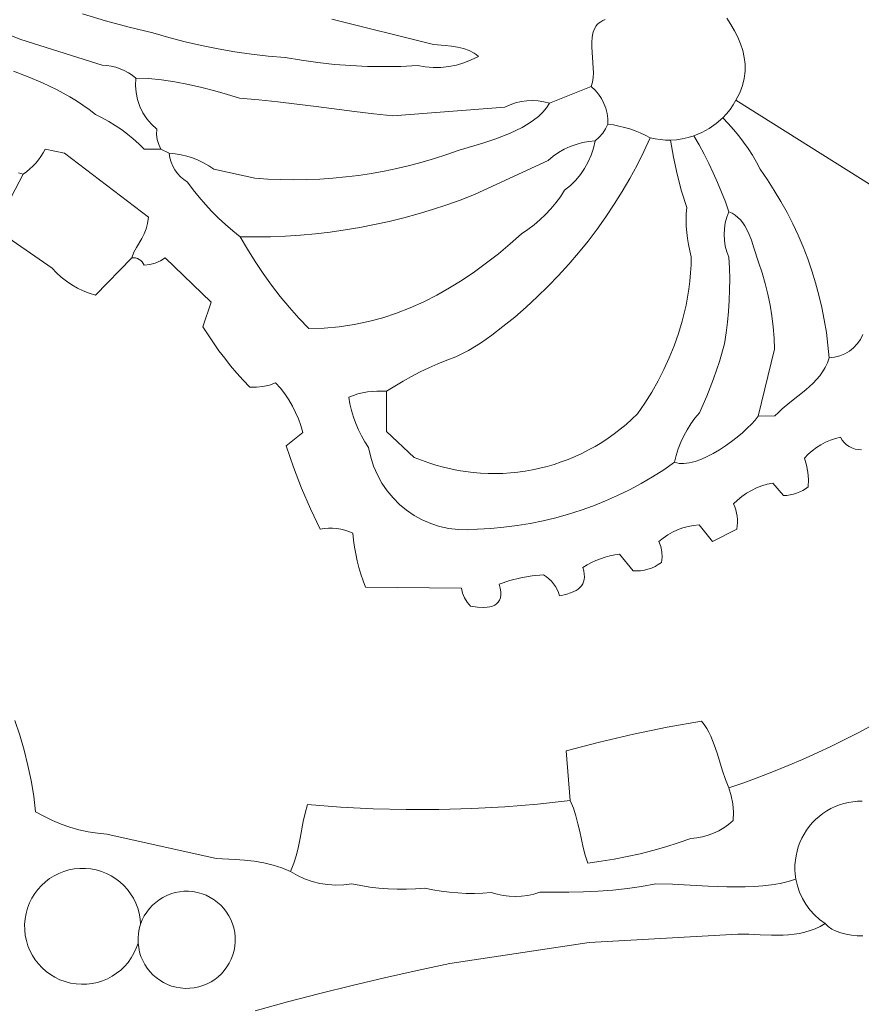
# Model space of a CAD drawing. Header units: inches. Extents: x 37.2 to 70.6, y 17.4 to 61.6.
# Tile 10 of 15: x 51.2 to 57.7, y 33 to 40.7. Entities that reach past the tile are written whole.
import ezdxf

# ---------------------------------------------------------------- set-up
doc = ezdxf.new("R2010")
doc.units = ezdxf.units.IN
doc.header["$MEASUREMENT"] = 0
doc.layers.add('10_CLOSED_AREAS', color=7, linetype='CONTINUOUS', lineweight=18)
doc.layers.add('20_EXACT_CIRCLES', color=7, linetype='CONTINUOUS', lineweight=18)

msp = doc.modelspace()

# ---------------------------------------------------------------- linework, layer by layer
at = {"layer": '10_CLOSED_AREAS'}
for points in [[(50.4647, 40.8434), (51.2119, 40.551), (51.8435, 40.3508), (51.8795, 40.3482), (51.9149, 40.3426), (51.9496, 40.3341), (51.9835, 40.3227), (52.0163, 40.3085), (52.0478, 40.2916), (52.0779, 40.2721), (52.1064, 40.2499), (52.2039, 40.2464), (52.3055, 40.2365), (52.4097, 40.2211), (52.5147, 40.2012), (52.6191, 40.1775), (52.7212, 40.151), (52.8194, 40.1225), (52.9122, 40.093), (53.061, 40.0818), (53.2098, 40.0666), (53.3588, 40.0486), (53.5078, 40.0289), (53.8058, 39.9894), (53.9549, 39.972), (54.104, 39.9577), (54.9749, 40.0236), (55.0157, 40.0422), (55.0578, 40.0567), (55.1009, 40.067), (55.1447, 40.0731), (55.1889, 40.075), (55.2332, 40.0727), (55.2772, 40.0661), (55.3207, 40.0551), (55.6454, 40.185), (55.6556, 40.2181), (55.6612, 40.2538), (55.6632, 40.2915), (55.6626, 40.3307), (55.6568, 40.4112), (55.6511, 40.4908), (55.6505, 40.5289), (55.6528, 40.565), (55.6587, 40.5987), (55.6692, 40.6293), (55.6852, 40.6564), (55.6955, 40.6684), (55.7076, 40.6793), (55.7215, 40.689), (55.7373, 40.6975), (55.7552, 40.7047)], [(51.1554, 40.3029), (51.2692, 40.2607), (51.3805, 40.214), (51.4889, 40.1621), (51.5939, 40.1044), (51.645, 40.073), (51.695, 40.04), (51.7439, 40.005), (51.7917, 39.9682), (51.8441, 39.9419), (51.8953, 39.9134), (51.9451, 39.8828), (51.9935, 39.8499), (52.0404, 39.815), (52.0857, 39.778), (52.1294, 39.739), (52.1714, 39.6981), (52.3012, 39.698), (52.2837, 39.7342), (52.2723, 39.7724), (52.2673, 39.8121), (52.2688, 39.8522), (52.227, 39.8907), (52.191, 39.9336), (52.1607, 39.9803), (52.1366, 40.0303), (52.1189, 40.0828), (52.1078, 40.1374), (52.1035, 40.1933), (52.1064, 40.2499), (52.0779, 40.2721), (52.0478, 40.2916), (52.0163, 40.3085), (51.9835, 40.3227), (51.9496, 40.3341), (51.9149, 40.3426), (51.8795, 40.3482), (51.8435, 40.3508), (51.2119, 40.551), (50.4647, 40.8434)], [(53.6288, 40.7087), (54.42, 40.5122), (54.5111, 40.5042), (54.5591, 40.4985), (54.607, 40.4905), (54.6532, 40.4794), (54.6966, 40.4644), (54.7355, 40.4445), (54.7529, 40.4326), (54.7688, 40.4191), (54.7137, 40.3913), (54.6567, 40.3688), (54.5981, 40.3516), (54.5383, 40.3397), (54.4777, 40.3333), (54.4166, 40.3324), (54.3555, 40.3371), (54.2946, 40.3473), (54.1655, 40.3415), (54.0363, 40.3395), (53.9072, 40.3415), (53.7782, 40.3473), (53.6495, 40.3571), (53.521, 40.3708), (53.393, 40.3884), (53.2656, 40.4099), (53.1349, 40.4214), (53.0048, 40.4365), (52.8751, 40.4553), (52.7461, 40.4777), (52.6177, 40.5038), (52.4901, 40.5334), (52.3633, 40.5667), (52.2375, 40.6035), (52.0535, 40.6466), (51.8712, 40.6955), (51.6909, 40.75)], [(55.7552, 40.7047), (55.7373, 40.6975), (55.7215, 40.689), (55.7076, 40.6793), (55.6955, 40.6684), (55.6852, 40.6564), (55.6692, 40.6293), (55.6587, 40.5987), (55.6528, 40.565), (55.6505, 40.5289), (55.6511, 40.4908), (55.6568, 40.4112), (55.6626, 40.3307), (55.6632, 40.2915), (55.6612, 40.2538), (55.6556, 40.2181), (55.6454, 40.185), (55.6759, 40.1564), (55.7027, 40.1248), (55.7255, 40.0905), (55.7443, 40.054), (55.7588, 40.0156), (55.7689, 39.9757), (55.7745, 39.9346), (55.7752, 39.8928), (55.8185, 39.8862), (55.8613, 39.8777), (55.9037, 39.8672), (55.9454, 39.8547), (55.9866, 39.8404), (56.0271, 39.8241), (56.0668, 39.8059), (56.1057, 39.7859), (56.1443, 39.7776), (56.1833, 39.7719), (56.2227, 39.7687), (56.2621, 39.7682), (56.3085, 39.7709), (56.3544, 39.7773), (56.3996, 39.7872), (56.444, 39.8006), (56.5059, 39.826), (56.5643, 39.8581), (56.6188, 39.8965), (56.6687, 39.9409), (56.6981, 39.9724), (56.7251, 40.0059), (56.7496, 40.0412), (56.7715, 40.0783), (56.801, 40.1352), (56.8223, 40.1917), (56.8359, 40.2476), (56.8423, 40.3029), (56.8421, 40.3576), (56.8358, 40.4116), (56.8239, 40.4648), (56.807, 40.5171), (56.7855, 40.5685), (56.7601, 40.6189), (56.7313, 40.6683), (56.6996, 40.7166)], [(56.6996, 40.7166), (56.7313, 40.6683), (56.7601, 40.6189), (56.7855, 40.5685), (56.807, 40.5171), (56.8239, 40.4648), (56.8358, 40.4116), (56.8421, 40.3576), (56.8423, 40.3029), (56.8359, 40.2476), (56.8223, 40.1917), (56.801, 40.1352), (56.7715, 40.0783), (57.9221, 39.3565)], [(57.7584, 38.2559), (57.7389, 38.2178), (57.7146, 38.1834), (57.686, 38.1531), (57.6535, 38.1271), (57.6178, 38.106), (57.5793, 38.0899), (57.5385, 38.0794), (57.496, 38.0746), (57.4821, 38.0362), (57.4649, 38.0005), (57.445, 37.9672), (57.4224, 37.936), (57.3977, 37.9066), (57.3711, 37.8788), (57.3136, 37.8267), (57.2526, 37.7773), (57.1905, 37.7284), (57.1301, 37.6776), (57.1013, 37.6508), (57.0739, 37.6226), (56.9441, 37.6201), (56.9208, 37.5912), (56.8921, 37.5599), (56.8586, 37.5268), (56.821, 37.4927), (56.78, 37.4583), (56.7362, 37.4243), (56.6903, 37.3914), (56.643, 37.3603), (56.595, 37.3318), (56.5469, 37.3065), (56.4994, 37.2852), (56.4532, 37.2685), (56.4089, 37.2573), (56.3673, 37.2521), (56.329, 37.2538), (56.3113, 37.2574), (56.2947, 37.2629), (56.2096, 37.2046), (56.1226, 37.1496), (56.0339, 37.0978), (55.9434, 37.0495), (55.8514, 37.0045), (55.7579, 36.963), (55.663, 36.9249), (55.5668, 36.8903), (55.4694, 36.8593), (55.3709, 36.8318), (55.2714, 36.8079), (55.171, 36.7876), (55.0697, 36.771), (54.9678, 36.7581), (54.8653, 36.7489), (54.7623, 36.7435), (54.6864, 36.7378), (54.6118, 36.7396), (54.5387, 36.7485), (54.4677, 36.7643), (54.399, 36.7866), (54.333, 36.8152), (54.2703, 36.8497), (54.2112, 36.8898), (54.156, 36.9353), (54.1053, 36.9858), (54.0594, 37.041), (54.0186, 37.1007), (53.9835, 37.1645), (53.9544, 37.2321), (53.9317, 37.3032), (53.9158, 37.3776), (53.8864, 37.422), (53.8598, 37.468), (53.836, 37.5154), (53.8152, 37.5641), (53.7973, 37.6141), (53.7825, 37.665), (53.7708, 37.7168), (53.7623, 37.7694), (53.7973, 37.7826), (53.8329, 37.7937), (53.8691, 37.8027), (53.9057, 37.8095), (53.9426, 37.8141), (53.9798, 37.8166), (54.0171, 37.8168), (54.0545, 37.8149), (54.1183, 37.8554), (54.1833, 37.894), (54.2493, 37.9307), (54.3164, 37.9653), (54.3845, 37.998), (54.4536, 38.0285), (54.5236, 38.0571), (54.5944, 38.0835), (54.6916, 38.1328), (54.7851, 38.1884), (54.8747, 38.2501), (54.9601, 38.3178), (55.0515, 38.3923), (55.1406, 38.4694), (55.2272, 38.549), (55.3112, 38.6311), (55.3927, 38.7156), (55.4716, 38.8024), (55.5478, 38.8916), (55.6213, 38.9829), (55.692, 39.0764), (55.7599, 39.172), (55.825, 39.2696), (55.8871, 39.3692), (55.9463, 39.4707), (56.0025, 39.574), (56.0557, 39.6791), (56.1057, 39.7859), (56.0668, 39.8059), (56.0271, 39.8241), (55.9866, 39.8404), (55.9454, 39.8547), (55.9037, 39.8672), (55.8613, 39.8777), (55.8185, 39.8862), (55.7752, 39.8928), (55.758, 39.8554), (55.7357, 39.821), (55.7089, 39.79), (55.6778, 39.7629), (55.6646, 39.7061), (55.6462, 39.6511), (55.6229, 39.5983), (55.5949, 39.548), (55.5624, 39.5005), (55.5255, 39.4561), (55.4844, 39.4151), (55.4395, 39.3779), (55.4062, 39.3275), (55.3703, 39.2792), (55.3318, 39.2331), (55.2907, 39.1892), (55.2473, 39.1477), (55.2016, 39.1087), (55.1536, 39.0723), (55.1036, 39.0385), (55.0152, 38.9602), (54.9251, 38.8849), (54.833, 38.8128), (54.7391, 38.7442), (54.6432, 38.6795), (54.5454, 38.6188), (54.4455, 38.5625), (54.3436, 38.5109), (54.2397, 38.4643), (54.1336, 38.423), (54.0254, 38.3872), (53.9149, 38.3573), (53.8023, 38.3335), (53.6873, 38.3161), (53.5701, 38.3055), (53.4506, 38.3019), (53.3735, 38.3829), (53.2993, 38.4665), (53.2281, 38.5525), (53.1599, 38.6408), (53.0947, 38.7314), (53.0326, 38.8242), (52.9738, 38.9192), (52.9181, 39.0162), (52.86, 39.0624), (52.8038, 39.1108), (52.7494, 39.1612), (52.697, 39.2135), (52.6466, 39.2678), (52.5982, 39.3239), (52.552, 39.3819), (52.5079, 39.4416), (52.4788, 39.4608), (52.4525, 39.4832), (52.4293, 39.5084), (52.4093, 39.5361), (52.3928, 39.5659), (52.38, 39.5977), (52.371, 39.631), (52.3662, 39.6655), (52.3012, 39.698), (52.1714, 39.6981), (52.1294, 39.739), (52.0857, 39.778), (52.0404, 39.815), (51.9935, 39.8499), (51.9451, 39.8828), (51.8953, 39.9134), (51.8441, 39.9419), (51.7917, 39.9682), (51.7439, 40.005), (51.695, 40.04), (51.645, 40.073), (51.5939, 40.1044), (51.4889, 40.1621), (51.3805, 40.214), (51.2692, 40.2607), (51.1554, 40.3029)], [(57.9221, 39.3565), (56.7715, 40.0783), (56.7496, 40.0412), (56.7251, 40.0059), (56.6981, 39.9724), (56.6687, 39.9409), (56.712, 39.8964), (56.7533, 39.8502), (56.7927, 39.8024), (56.8301, 39.753), (56.8655, 39.7021), (56.8988, 39.6498), (56.9299, 39.5962), (56.9588, 39.5413), (57.0157, 39.4597), (57.0695, 39.3765), (57.1204, 39.2916), (57.1683, 39.2051), (57.2131, 39.1172), (57.2548, 39.0278), (57.2935, 38.9371), (57.3289, 38.8451), (57.3612, 38.752), (57.3903, 38.6578), (57.4162, 38.5626), (57.4388, 38.4665), (57.4581, 38.3696), (57.4741, 38.2719), (57.4868, 38.1736), (57.496, 38.0746), (57.5385, 38.0794), (57.5793, 38.0899), (57.6178, 38.106), (57.6535, 38.1271), (57.686, 38.1531), (57.7146, 38.1834), (57.7389, 38.2178), (57.7584, 38.2559)], [(51.1943, 39.5126), (51.2298, 39.5032), (51.2564, 39.5225), (51.2816, 39.5434), (51.3054, 39.5658), (51.3277, 39.5897), (51.3485, 39.6149), (51.3677, 39.6414), (51.3851, 39.6691), (51.4008, 39.698), (51.5513, 39.6655), (52.2038, 39.1682), (52.1972, 39.1206), (52.1855, 39.0784), (52.1698, 39.04), (52.1513, 39.0041), (52.1109, 38.9333), (52.0914, 38.8954), (52.074, 38.8538), (52.0894, 38.8538), (52.1044, 38.8514), (52.1186, 38.8468), (52.132, 38.8401), (52.1442, 38.8314), (52.1549, 38.821), (52.1641, 38.8089), (52.1714, 38.7953), (52.2149, 38.8006), (52.2569, 38.8122), (52.2967, 38.8299), (52.3337, 38.8535), (52.6908, 38.5087), (52.6279, 38.3155), (52.6676, 38.2527), (52.709, 38.191), (52.7521, 38.1306), (52.7968, 38.0714), (52.8431, 38.0134), (52.8911, 37.9567), (52.9405, 37.9014), (52.9915, 37.8474), (53.0432, 37.8458), (53.0944, 37.8508), (53.1445, 37.8621), (53.193, 37.8798), (53.2299, 37.8379), (53.2639, 37.7939), (53.295, 37.7479), (53.3233, 37.7002), (53.3485, 37.6508), (53.3705, 37.5998), (53.3895, 37.5475), (53.4051, 37.4939), (53.2752, 37.3898), (53.332, 37.2246), (53.3949, 37.0617), (53.4639, 36.9013), (53.5388, 36.7435), (53.5711, 36.7479), (53.6035, 36.7499), (53.6358, 36.7495), (53.668, 36.7466), (53.6999, 36.7413), (53.7313, 36.7336), (53.7622, 36.7235), (53.7923, 36.711), (53.798, 36.6571), (53.8056, 36.6034), (53.8152, 36.5501), (53.8267, 36.4972), (53.8402, 36.4448), (53.8556, 36.3929), (53.8729, 36.3416), (53.8921, 36.2909), (54.6389, 36.2837), (54.6465, 36.2446), (54.6606, 36.2077), (54.6807, 36.1737), (54.7066, 36.1434), (54.7615, 36.1353), (54.8126, 36.1332), (54.8361, 36.1349), (54.858, 36.1385), (54.8779, 36.1441), (54.8957, 36.1521), (54.911, 36.1624), (54.9238, 36.1753), (54.9336, 36.1909), (54.9403, 36.2093), (54.9436, 36.2307), (54.9434, 36.2552), (54.9393, 36.2831), (54.9311, 36.3143), (55.0145, 36.3433), (55.1, 36.365), (55.187, 36.3794), (55.275, 36.3863), (55.2973, 36.3721), (55.3179, 36.3559), (55.3367, 36.3377), (55.3535, 36.3178), (55.3682, 36.2963), (55.3807, 36.2734), (55.3909, 36.2493), (55.3987, 36.224), (55.4481, 36.2353), (55.492, 36.2491), (55.5293, 36.2666), (55.5451, 36.277), (55.5589, 36.2887), (55.5706, 36.3018), (55.5799, 36.3165), (55.5868, 36.3329), (55.5911, 36.3512), (55.5928, 36.3714), (55.5917, 36.3937), (55.5876, 36.4183), (55.5804, 36.4452), (55.6134, 36.4651), (55.6474, 36.483), (55.6823, 36.499), (55.7179, 36.513), (55.7543, 36.525), (55.7913, 36.5349), (55.8289, 36.5428), (55.867, 36.5487), (55.9711, 36.4188), (56.0007, 36.4178), (56.0301, 36.4195), (56.0592, 36.4239), (56.0876, 36.4308), (56.1153, 36.4404), (56.1421, 36.4524), (56.1677, 36.4669), (56.1921, 36.4837), (56.1966, 36.5251), (56.1948, 36.5664), (56.1869, 36.6069), (56.1728, 36.6461), (56.2064, 36.6733), (56.242, 36.6976), (56.2793, 36.7188), (56.3181, 36.7368), (56.3583, 36.7516), (56.3996, 36.7632), (56.4419, 36.7713), (56.4849, 36.7759), (56.589, 36.6461), (56.7776, 36.7435), (56.7816, 36.7683), (56.7834, 36.7933), (56.7832, 36.8182), (56.781, 36.843), (56.7767, 36.8676), (56.7704, 36.8917), (56.7621, 36.9153), (56.7518, 36.9383), (56.7837, 36.969), (56.8177, 36.997), (56.8537, 37.022), (56.8915, 37.0441), (56.931, 37.0631), (56.972, 37.0789), (57.0142, 37.0915), (57.0575, 37.1006), (57.1421, 37.0032), (57.168, 37.005), (57.1936, 37.0087), (57.2187, 37.0145), (57.2433, 37.0222), (57.2672, 37.0318), (57.2903, 37.0432), (57.3125, 37.0565), (57.3337, 37.0716), (57.3355, 37.1284), (57.3313, 37.185), (57.321, 37.2408), (57.3049, 37.2954), (57.3336, 37.3251), (57.3645, 37.3522), (57.3972, 37.3768), (57.4318, 37.3987), (57.468, 37.4179), (57.5056, 37.4342), (57.5445, 37.4475), (57.5845, 37.4577), (57.5973, 37.4357), (57.6129, 37.4161), (57.631, 37.3991), (57.6513, 37.3849), (57.6734, 37.3737), (57.6969, 37.3658), (57.7216, 37.3612), (57.7471, 37.3603)], [(57.7471, 37.3603), (57.7216, 37.3612), (57.6969, 37.3658), (57.6734, 37.3737), (57.6513, 37.3849), (57.631, 37.3991), (57.6129, 37.4161), (57.5973, 37.4357), (57.5845, 37.4577), (57.5445, 37.4475), (57.5056, 37.4342), (57.468, 37.4179), (57.4318, 37.3987), (57.3972, 37.3768), (57.3645, 37.3522), (57.3336, 37.3251), (57.3049, 37.2954), (57.321, 37.2408), (57.3313, 37.185), (57.3355, 37.1284), (57.3337, 37.0716), (57.3125, 37.0565), (57.2903, 37.0432), (57.2672, 37.0318), (57.2433, 37.0222), (57.2187, 37.0145), (57.1936, 37.0087), (57.168, 37.005), (57.1421, 37.0032), (57.0575, 37.1006), (57.0142, 37.0915), (56.972, 37.0789), (56.931, 37.0631), (56.8915, 37.0441), (56.8537, 37.022), (56.8177, 36.997), (56.7837, 36.969), (56.7518, 36.9383), (56.7621, 36.9153), (56.7704, 36.8917), (56.7767, 36.8676), (56.781, 36.843), (56.7832, 36.8182), (56.7834, 36.7933), (56.7816, 36.7683), (56.7776, 36.7435), (56.589, 36.6461), (56.4849, 36.7759), (56.4419, 36.7713), (56.3996, 36.7632), (56.3583, 36.7516), (56.3181, 36.7368), (56.2793, 36.7188), (56.242, 36.6976), (56.2064, 36.6733), (56.1728, 36.6461), (56.1869, 36.6069), (56.1948, 36.5664), (56.1966, 36.5251), (56.1921, 36.4837), (56.1677, 36.4669), (56.1421, 36.4524), (56.1153, 36.4404), (56.0876, 36.4308), (56.0592, 36.4239), (56.0301, 36.4195), (56.0007, 36.4178), (55.9711, 36.4188), (55.867, 36.5487), (55.8289, 36.5428), (55.7913, 36.5349), (55.7543, 36.525), (55.7179, 36.513), (55.6823, 36.499), (55.6474, 36.483), (55.6134, 36.4651), (55.5804, 36.4452), (55.5876, 36.4183), (55.5917, 36.3937), (55.5928, 36.3714), (55.5911, 36.3512), (55.5868, 36.3329), (55.5799, 36.3165), (55.5706, 36.3018), (55.5589, 36.2887), (55.5451, 36.277), (55.5293, 36.2666), (55.492, 36.2491), (55.4481, 36.2353), (55.3987, 36.224), (55.3909, 36.2493), (55.3807, 36.2734), (55.3682, 36.2963), (55.3535, 36.3178), (55.3367, 36.3377), (55.3179, 36.3559), (55.2973, 36.3721), (55.275, 36.3863), (55.187, 36.3794), (55.1, 36.365), (55.0145, 36.3433), (54.9311, 36.3143), (54.9393, 36.2831), (54.9434, 36.2552), (54.9436, 36.2307), (54.9403, 36.2093), (54.9336, 36.1909), (54.9238, 36.1753), (54.911, 36.1624), (54.8957, 36.1521), (54.8779, 36.1441), (54.858, 36.1385), (54.8361, 36.1349), (54.8126, 36.1332), (54.7615, 36.1353), (54.7066, 36.1434), (54.6807, 36.1737), (54.6606, 36.2077), (54.6465, 36.2446), (54.6389, 36.2837), (53.8921, 36.2909), (53.8729, 36.3416), (53.8556, 36.3929), (53.8402, 36.4448), (53.8267, 36.4972), (53.8152, 36.5501), (53.8056, 36.6034), (53.798, 36.6571), (53.7923, 36.711), (53.7622, 36.7235), (53.7313, 36.7336), (53.6999, 36.7413), (53.668, 36.7466), (53.6358, 36.7495), (53.6035, 36.7499), (53.5711, 36.7479), (53.5388, 36.7435), (53.4639, 36.9013), (53.3949, 37.0617), (53.332, 37.2246), (53.2752, 37.3898), (53.4051, 37.4939), (53.3895, 37.5475), (53.3705, 37.5998), (53.3485, 37.6508), (53.3233, 37.7002), (53.295, 37.7479), (53.2639, 37.7939), (53.2299, 37.8379), (53.193, 37.8798), (53.1445, 37.8621), (53.0944, 37.8508), (53.0432, 37.8458), (52.9915, 37.8474), (52.9405, 37.9014), (52.8911, 37.9567), (52.8431, 38.0134), (52.7968, 38.0714), (52.7521, 38.1306), (52.709, 38.191), (52.6676, 38.2527), (52.6279, 38.3155), (52.6908, 38.5087), (52.3337, 38.8535), (52.2967, 38.8299), (52.2569, 38.8122), (52.2149, 38.8006), (52.1714, 38.7953), (52.1641, 38.8089), (52.1549, 38.821), (52.1442, 38.8314), (52.132, 38.8401), (52.1186, 38.8468), (52.1044, 38.8514), (52.0894, 38.8538), (52.074, 38.8538), (51.7918, 38.5616), (51.7435, 38.5768), (51.6965, 38.5954), (51.6512, 38.6173), (51.6076, 38.6424), (51.566, 38.6705), (51.5265, 38.7017), (51.4892, 38.7357), (51.4544, 38.7725), (51.0059, 39.0811), (51.2298, 39.5032), (51.1943, 39.5126)], [(53.0341, 32.9978), (53.2844, 33.0658), (53.5354, 33.1311), (53.7871, 33.1935), (54.0395, 33.2531), (54.2926, 33.3099), (54.5463, 33.3639), (55.63, 33.5278), (56.7852, 33.5941), (56.872, 33.5923), (56.9603, 33.5886), (57.049, 33.5857), (57.1372, 33.5863), (57.1808, 33.5887), (57.2238, 33.593), (57.2661, 33.5994), (57.3077, 33.6084), (57.3484, 33.6203), (57.388, 33.6353), (57.4265, 33.6539), (57.4637, 33.6763), (57.4204, 33.7079), (57.381, 33.7436), (57.3456, 33.7829), (57.3145, 33.8255), (57.2878, 33.8711), (57.2659, 33.9192), (57.249, 33.9696), (57.2372, 34.0219), (57.1769, 34.0029), (57.114, 33.9879), (57.0488, 33.9765), (56.9816, 33.9683), (56.9128, 33.9631), (56.8427, 33.9603), (56.7001, 33.9606), (56.5565, 33.9661), (56.4148, 33.9739), (56.2776, 33.9807), (56.1477, 33.9836), (56.0383, 33.9631), (55.9271, 33.9474), (55.8144, 33.936), (55.7009, 33.9281), (55.5869, 33.9231), (55.4729, 33.9203), (55.2469, 33.9187), (55.2004, 33.9047), (55.1531, 33.8946), (55.1053, 33.8886), (55.0572, 33.8865), (55.0091, 33.8884), (54.9613, 33.8943), (54.914, 33.9043), (54.8674, 33.9182), (54.8026, 33.9129), (54.7378, 33.9104), (54.673, 33.9104), (54.6082, 33.9132), (54.5436, 33.9186), (54.4793, 33.9266), (54.4153, 33.9372), (54.3517, 33.9505), (54.2805, 33.9455), (54.2092, 33.9431), (54.1379, 33.9433), (54.0668, 33.9461), (53.9957, 33.9515), (53.9249, 33.9596), (53.8544, 33.9702), (53.7843, 33.9835), (53.7221, 33.9759), (53.6598, 33.9741), (53.598, 33.9781), (53.5369, 33.9877), (53.4769, 34.0029), (53.4184, 34.0236), (53.3619, 34.0497), (53.3077, 34.0811), (53.2417, 34.1089), (53.1723, 34.1308), (53.1003, 34.1476), (53.0265, 34.1601), (52.9519, 34.169), (52.8773, 34.1749), (52.7314, 34.1811), (51.8799, 34.3698), (51.8069, 34.3774), (51.7347, 34.3892), (51.6634, 34.4051), (51.5932, 34.4252), (51.5244, 34.4493), (51.4569, 34.4774), (51.3912, 34.5094), (51.3272, 34.5454), (51.3119, 34.6666), (51.2919, 34.7868), (51.2672, 34.9058), (51.238, 35.0235), (51.2041, 35.1398), (51.1658, 35.2546)], [(51.1658, 35.2546), (51.2041, 35.1398), (51.238, 35.0235), (51.2672, 34.9058), (51.2919, 34.7868), (51.3119, 34.6666), (51.3272, 34.5454), (51.3912, 34.5094), (51.4569, 34.4774), (51.5244, 34.4493), (51.5932, 34.4252), (51.6634, 34.4051), (51.7347, 34.3892), (51.8069, 34.3774), (51.8799, 34.3698), (52.7314, 34.1811), (52.8773, 34.1749), (52.9519, 34.169), (53.0265, 34.1601), (53.1003, 34.1476), (53.1723, 34.1308), (53.2417, 34.1089), (53.3077, 34.0811), (53.3345, 34.1448), (53.3548, 34.2091), (53.3703, 34.2738), (53.383, 34.3389), (53.4068, 34.4697), (53.4215, 34.5352), (53.4406, 34.6006), (53.6958, 34.5809), (53.9513, 34.5679), (54.207, 34.5618), (54.4627, 34.5625), (54.7183, 34.5699), (54.9736, 34.5842), (55.2286, 34.6052), (55.483, 34.6331), (55.4506, 35.0195), (55.7114, 35.0872), (55.9739, 35.1482), (56.2379, 35.2024), (56.5031, 35.25), (56.5246, 35.2222), (56.5437, 35.1931), (56.5607, 35.1628), (56.576, 35.1316), (56.6022, 35.0666), (56.6246, 34.9994), (56.6658, 34.8626), (56.689, 34.7954), (56.7168, 34.7305), (56.833, 34.771), (56.9484, 34.8135), (57.063, 34.858), (57.1768, 34.9044), (57.2898, 34.9526), (57.4018, 35.0028), (57.5131, 35.0549), (57.6234, 35.1089), (57.7327, 35.1648), (57.8411, 35.2225)], [(57.8411, 35.2225), (57.7327, 35.1648), (57.6234, 35.1089), (57.5131, 35.0549), (57.4018, 35.0028), (57.2898, 34.9526), (57.1768, 34.9044), (57.063, 34.858), (56.9484, 34.8135), (56.833, 34.771), (56.7168, 34.7305), (56.7354, 34.6686), (56.7471, 34.6053), (56.7517, 34.541), (56.7493, 34.4764), (56.7143, 34.4468), (56.6771, 34.4204), (56.638, 34.3974), (56.5971, 34.3778), (56.5546, 34.3619), (56.5109, 34.3496), (56.4661, 34.3411), (56.4205, 34.3364), (56.3232, 34.3027), (56.225, 34.2717), (56.126, 34.2436), (56.0262, 34.2183), (55.9258, 34.196), (55.8248, 34.1764), (55.7232, 34.1598), (55.6211, 34.1461), (55.5999, 34.2067), (55.5832, 34.2678), (55.5567, 34.3906), (55.5434, 34.4519), (55.5278, 34.5129), (55.5083, 34.5733), (55.483, 34.6331), (55.2286, 34.6052), (54.9736, 34.5842), (54.7183, 34.5699), (54.4627, 34.5625), (54.207, 34.5618), (53.9513, 34.5679), (53.6958, 34.5809), (53.4406, 34.6006), (53.4215, 34.5352), (53.4068, 34.4697), (53.383, 34.3389), (53.3703, 34.2738), (53.3548, 34.2091), (53.3345, 34.1448), (53.3077, 34.0811), (53.3619, 34.0497), (53.4184, 34.0236), (53.4769, 34.0029), (53.5369, 33.9877), (53.598, 33.9781), (53.6598, 33.9741), (53.7221, 33.9759), (53.7843, 33.9835), (53.8544, 33.9702), (53.9249, 33.9596), (53.9957, 33.9515), (54.0668, 33.9461), (54.1379, 33.9433), (54.2092, 33.9431), (54.2805, 33.9455), (54.3517, 33.9505), (54.4153, 33.9372), (54.4793, 33.9266), (54.5436, 33.9186), (54.6082, 33.9132), (54.673, 33.9104), (54.7378, 33.9104), (54.8026, 33.9129), (54.8674, 33.9182), (54.914, 33.9043), (54.9613, 33.8943), (55.0091, 33.8884), (55.0572, 33.8865), (55.1053, 33.8886), (55.1531, 33.8946), (55.2004, 33.9047), (55.2469, 33.9187), (55.4729, 33.9203), (55.5869, 33.9231), (55.7009, 33.9281), (55.8144, 33.936), (55.9271, 33.9474), (56.0383, 33.9631), (56.1477, 33.9836), (56.2776, 33.9807), (56.4148, 33.9739), (56.5565, 33.9661), (56.7001, 33.9606), (56.8427, 33.9603), (56.9128, 33.9631), (56.9816, 33.9683), (57.0488, 33.9765), (57.114, 33.9879), (57.1769, 34.0029), (57.2372, 34.0219), (57.2322, 34.0586), (57.2299, 34.0952), (57.2302, 34.1317), (57.233, 34.1678), (57.2383, 34.2034), (57.2461, 34.2385), (57.2562, 34.2729), (57.2687, 34.3064), (57.2834, 34.3391), (57.3004, 34.3706), (57.3196, 34.401), (57.3409, 34.4301), (57.3643, 34.4577), (57.3897, 34.4838), (57.4171, 34.5082), (57.4465, 34.5308), (57.4773, 34.5512), (57.5093, 34.5693), (57.5422, 34.5849), (57.5759, 34.5981), (57.6103, 34.6089), (57.6453, 34.6172), (57.6806, 34.623), (57.7163, 34.6265), (57.7521, 34.6274)], [(57.7521, 34.6274), (57.7163, 34.6265), (57.6806, 34.623), (57.6453, 34.6172), (57.6103, 34.6089), (57.5759, 34.5981), (57.5422, 34.5849), (57.5093, 34.5693), (57.4773, 34.5512), (57.4465, 34.5308), (57.4171, 34.5082), (57.3897, 34.4838), (57.3643, 34.4577), (57.3409, 34.4301), (57.3196, 34.401), (57.3004, 34.3706), (57.2834, 34.3391), (57.2687, 34.3064), (57.2562, 34.2729), (57.2461, 34.2385), (57.2383, 34.2034), (57.233, 34.1678), (57.2302, 34.1317), (57.2299, 34.0952), (57.2322, 34.0586), (57.2372, 34.0219), (57.249, 33.9696), (57.2659, 33.9192), (57.2878, 33.8711), (57.3145, 33.8255), (57.3456, 33.7829), (57.381, 33.7436), (57.4204, 33.7079), (57.4637, 33.6763), (57.4875, 33.6529), (57.5165, 33.6328), (57.5499, 33.6159), (57.587, 33.6023), (57.6271, 33.5918), (57.6692, 33.5846), (57.7128, 33.5805), (57.757, 33.5795)], [(57.757, 33.5795), (57.7128, 33.5805), (57.6692, 33.5846), (57.6271, 33.5918), (57.587, 33.6023), (57.5499, 33.6159), (57.5165, 33.6328), (57.4875, 33.6529), (57.4637, 33.6763), (57.4265, 33.6539), (57.388, 33.6353), (57.3484, 33.6203), (57.3077, 33.6084), (57.2661, 33.5994), (57.2238, 33.593), (57.1808, 33.5887), (57.1372, 33.5863), (57.049, 33.5857), (56.9603, 33.5886), (56.872, 33.5923), (56.7852, 33.5941), (55.63, 33.5278), (54.5463, 33.3639), (54.2926, 33.3099), (54.0395, 33.2531), (53.7871, 33.1935), (53.5354, 33.1311), (53.2844, 33.0658), (53.0341, 32.9978)]]:
    msp.add_lwpolyline(points, dxfattribs=at)
for points in [[(52.3012, 39.698), (52.3662, 39.6655), (52.4126, 39.6612), (52.4585, 39.6537), (52.5036, 39.6429), (52.5477, 39.6289), (52.5908, 39.6119), (52.6326, 39.5918), (52.6729, 39.5687), (52.7117, 39.5427), (53.0316, 39.4723), (53.1326, 39.4654), (53.2338, 39.4612), (53.3348, 39.4598), (53.4358, 39.4612), (53.5366, 39.4653), (53.6373, 39.4721), (53.7376, 39.4816), (53.8377, 39.4939), (53.9374, 39.5089), (54.0366, 39.5265), (54.1354, 39.5469), (54.2337, 39.57), (54.3313, 39.5957), (54.4283, 39.6241), (54.5246, 39.6552), (54.6202, 39.6889), (54.8024, 39.7438), (54.9059, 39.7788), (55.0101, 39.8198), (55.0607, 39.8426), (55.1093, 39.8672), (55.1553, 39.8936), (55.198, 39.9218), (55.2365, 39.952), (55.2703, 39.9843), (55.2986, 40.0186), (55.3207, 40.0551), (55.2772, 40.0661), (55.2332, 40.0727), (55.1889, 40.075), (55.1447, 40.0731), (55.1009, 40.067), (55.0578, 40.0567), (55.0157, 40.0422), (54.9749, 40.0236), (54.104, 39.9577), (53.9549, 39.972), (53.8058, 39.9894), (53.5078, 40.0289), (53.3588, 40.0486), (53.2098, 40.0666), (53.061, 40.0818), (52.9122, 40.093), (52.8194, 40.1225), (52.7212, 40.151), (52.6191, 40.1775), (52.5147, 40.2012), (52.4097, 40.2211), (52.3055, 40.2365), (52.2039, 40.2464), (52.1064, 40.2499), (52.1035, 40.1933), (52.1078, 40.1374), (52.1189, 40.0828), (52.1366, 40.0303), (52.1607, 39.9803), (52.191, 39.9336), (52.227, 39.8907), (52.2688, 39.8522), (52.2673, 39.8121), (52.2723, 39.7724), (52.2837, 39.7342)], [(52.3662, 39.6655), (52.371, 39.631), (52.38, 39.5977), (52.3928, 39.5659), (52.4093, 39.5361), (52.4293, 39.5084), (52.4525, 39.4832), (52.4788, 39.4608), (52.5079, 39.4416), (52.552, 39.3819), (52.5982, 39.3239), (52.6466, 39.2678), (52.697, 39.2135), (52.7494, 39.1612), (52.8038, 39.1108), (52.86, 39.0624), (52.9181, 39.0162), (53.0352, 39.015), (53.1521, 39.0168), (53.2688, 39.0215), (53.3852, 39.0292), (53.5014, 39.0398), (53.6172, 39.0533), (53.7326, 39.0697), (53.8475, 39.089), (53.9619, 39.1112), (54.0758, 39.1363), (54.189, 39.1642), (54.3015, 39.195), (54.4132, 39.2287), (54.5242, 39.2652), (54.6343, 39.3045), (54.7435, 39.3466), (55.311, 39.6103), (55.3503, 39.6426), (55.392, 39.6713), (55.4358, 39.6964), (55.4815, 39.7177), (55.5288, 39.7351), (55.5774, 39.7485), (55.6272, 39.7578), (55.6778, 39.7629), (55.7089, 39.79), (55.7357, 39.821), (55.758, 39.8554), (55.7752, 39.8928), (55.7745, 39.9346), (55.7689, 39.9757), (55.7588, 40.0156), (55.7443, 40.054), (55.7255, 40.0905), (55.7027, 40.1248), (55.6759, 40.1564), (55.6454, 40.185), (55.3207, 40.0551), (55.2986, 40.0186), (55.2703, 39.9843), (55.2365, 39.952), (55.198, 39.9218), (55.1553, 39.8936), (55.1093, 39.8672), (55.0607, 39.8426), (55.0101, 39.8198), (54.9059, 39.7788), (54.8024, 39.7438), (54.6202, 39.6889), (54.5246, 39.6552), (54.4283, 39.6241), (54.3313, 39.5957), (54.2337, 39.57), (54.1354, 39.5469), (54.0366, 39.5265), (53.9374, 39.5089), (53.8377, 39.4939), (53.7376, 39.4816), (53.6373, 39.4721), (53.5366, 39.4653), (53.4358, 39.4612), (53.3348, 39.4598), (53.2338, 39.4612), (53.1326, 39.4654), (53.0316, 39.4723), (52.7117, 39.5427), (52.6729, 39.5687), (52.6326, 39.5918), (52.5908, 39.6119), (52.5477, 39.6289), (52.5036, 39.6429), (52.4585, 39.6537), (52.4126, 39.6612)], [(56.444, 39.8006), (56.4847, 39.7301), (56.5235, 39.6586), (56.5604, 39.5862), (56.5955, 39.5128), (56.6287, 39.4386), (56.66, 39.3635), (56.6894, 39.2876), (56.7168, 39.211), (56.7423, 39.1993), (56.7657, 39.1846), (56.787, 39.1669), (56.8063, 39.1468), (56.8239, 39.1244), (56.84, 39.1001), (56.8679, 39.047), (56.8914, 38.9898), (56.9116, 38.931), (56.9475, 38.8183), (56.9747, 38.7364), (56.9986, 38.6535), (57.0191, 38.5698), (57.0363, 38.4854), (57.05, 38.4004), (57.0604, 38.3149), (57.0673, 38.2289), (57.0708, 38.1427), (56.9441, 37.6201), (57.0739, 37.6226), (57.1013, 37.6508), (57.1301, 37.6776), (57.1905, 37.7284), (57.2526, 37.7773), (57.3136, 37.8267), (57.3711, 37.8788), (57.3977, 37.9066), (57.4224, 37.936), (57.445, 37.9672), (57.4649, 38.0005), (57.4821, 38.0362), (57.496, 38.0746), (57.4868, 38.1736), (57.4741, 38.2719), (57.4581, 38.3696), (57.4388, 38.4665), (57.4162, 38.5626), (57.3903, 38.6578), (57.3612, 38.752), (57.3289, 38.8451), (57.2935, 38.9371), (57.2548, 39.0278), (57.2131, 39.1172), (57.1683, 39.2051), (57.1204, 39.2916), (57.0695, 39.3765), (57.0157, 39.4597), (56.9588, 39.5413), (56.9299, 39.5962), (56.8988, 39.6498), (56.8655, 39.7021), (56.8301, 39.753), (56.7927, 39.8024), (56.7533, 39.8502), (56.712, 39.8964), (56.6687, 39.9409), (56.6188, 39.8965), (56.5643, 39.8581), (56.5059, 39.826)], [(55.4395, 39.3779), (55.4844, 39.4151), (55.5255, 39.4561), (55.5624, 39.5005), (55.5949, 39.548), (55.6229, 39.5983), (55.6462, 39.6511), (55.6646, 39.7061), (55.6778, 39.7629), (55.6272, 39.7578), (55.5774, 39.7485), (55.5288, 39.7351), (55.4815, 39.7177), (55.4358, 39.6964), (55.392, 39.6713), (55.3503, 39.6426), (55.311, 39.6103), (54.7435, 39.3466), (54.6343, 39.3045), (54.5242, 39.2652), (54.4132, 39.2287), (54.3015, 39.195), (54.189, 39.1642), (54.0758, 39.1363), (53.9619, 39.1112), (53.8475, 39.089), (53.7326, 39.0697), (53.6172, 39.0533), (53.5014, 39.0398), (53.3852, 39.0292), (53.2688, 39.0215), (53.1521, 39.0168), (53.0352, 39.015), (52.9181, 39.0162), (52.9738, 38.9192), (53.0326, 38.8242), (53.0947, 38.7314), (53.1599, 38.6408), (53.2281, 38.5525), (53.2993, 38.4665), (53.3735, 38.3829), (53.4506, 38.3019), (53.5701, 38.3055), (53.6873, 38.3161), (53.8023, 38.3335), (53.9149, 38.3573), (54.0254, 38.3872), (54.1336, 38.423), (54.2397, 38.4643), (54.3436, 38.5109), (54.4455, 38.5625), (54.5454, 38.6188), (54.6432, 38.6795), (54.7391, 38.7442), (54.833, 38.8128), (54.9251, 38.8849), (55.0152, 38.9602), (55.1036, 39.0385), (55.1536, 39.0723), (55.2016, 39.1087), (55.2473, 39.1477), (55.2907, 39.1892), (55.3318, 39.2331), (55.3703, 39.2792), (55.4062, 39.3275)], [(56.7168, 39.211), (56.6894, 39.2876), (56.66, 39.3635), (56.6287, 39.4386), (56.5955, 39.5128), (56.5604, 39.5862), (56.5235, 39.6586), (56.4847, 39.7301), (56.444, 39.8006), (56.3996, 39.7872), (56.3544, 39.7773), (56.3085, 39.7709), (56.2621, 39.7682), (56.2849, 39.6349), (56.3135, 39.5028), (56.3482, 39.3722), (56.3887, 39.2432), (56.3853, 39.195), (56.3841, 39.1469), (56.3852, 39.0987), (56.3885, 39.0507), (56.394, 39.0029), (56.4018, 38.9554), (56.4117, 38.9082), (56.4238, 38.8614), (56.422, 38.7979), (56.4182, 38.7346), (56.4124, 38.6714), (56.4046, 38.6084), (56.3948, 38.5457), (56.3831, 38.4834), (56.3694, 38.4214), (56.3538, 38.3598), (56.3245, 38.2635), (56.291, 38.1687), (56.2534, 38.0756), (56.2117, 37.9843), (56.166, 37.8949), (56.1164, 37.8076), (56.0629, 37.7225), (56.0056, 37.6397), (55.9623, 37.5978), (55.9177, 37.5577), (55.8719, 37.5196), (55.8248, 37.4835), (55.7767, 37.4492), (55.7274, 37.417), (55.6772, 37.3866), (55.6261, 37.3583), (55.574, 37.3319), (55.5211, 37.3076), (55.4675, 37.2852), (55.4131, 37.2649), (55.3581, 37.2466), (55.3026, 37.2304), (55.2465, 37.2162), (55.1899, 37.2041), (55.1329, 37.194), (55.0756, 37.1861), (55.018, 37.1803), (54.9601, 37.1765), (54.9021, 37.1749), (54.844, 37.1755), (54.7859, 37.1782), (54.7277, 37.183), (54.6697, 37.1901), (54.6117, 37.1993), (54.554, 37.2107), (54.4965, 37.2243), (54.4393, 37.2401), (54.3825, 37.2582), (54.3261, 37.2785), (54.2703, 37.3011), (54.0545, 37.5022), (54.0545, 37.8149), (54.0171, 37.8168), (53.9798, 37.8166), (53.9426, 37.8141), (53.9057, 37.8095), (53.8691, 37.8027), (53.8329, 37.7937), (53.7973, 37.7826), (53.7623, 37.7694), (53.7708, 37.7168), (53.7825, 37.665), (53.7973, 37.6141), (53.8152, 37.5641), (53.836, 37.5154), (53.8598, 37.468), (53.8864, 37.422), (53.9158, 37.3776), (53.9317, 37.3032), (53.9544, 37.2321), (53.9835, 37.1645), (54.0186, 37.1007), (54.0594, 37.041), (54.1053, 36.9858), (54.156, 36.9353), (54.2112, 36.8898), (54.2703, 36.8497), (54.333, 36.8152), (54.399, 36.7866), (54.4677, 36.7643), (54.5387, 36.7485), (54.6118, 36.7396), (54.6864, 36.7378), (54.7623, 36.7435), (54.8653, 36.7489), (54.9678, 36.7581), (55.0697, 36.771), (55.171, 36.7876), (55.2714, 36.8079), (55.3709, 36.8318), (55.4694, 36.8593), (55.5668, 36.8903), (55.663, 36.9249), (55.7579, 36.963), (55.8514, 37.0045), (55.9434, 37.0495), (56.0339, 37.0978), (56.1226, 37.1496), (56.2096, 37.2046), (56.2947, 37.2629), (56.3073, 37.3159), (56.3234, 37.3678), (56.3428, 37.4184), (56.3655, 37.4675), (56.3914, 37.515), (56.4204, 37.5608), (56.4524, 37.6046), (56.4873, 37.6464), (56.5456, 37.7774), (56.5975, 37.9109), (56.6431, 38.0467), (56.6823, 38.1846), (56.695, 38.268), (56.7053, 38.3517), (56.7132, 38.4357), (56.7187, 38.5198), (56.7218, 38.604), (56.7225, 38.6883), (56.7208, 38.7726), (56.7167, 38.8569), (56.7002, 38.8999), (56.6884, 38.9439), (56.6813, 38.9888), (56.6789, 39.034), (56.6813, 39.0792), (56.6884, 39.124), (56.7002, 39.1681)], [(56.3887, 39.2432), (56.3482, 39.3722), (56.3135, 39.5028), (56.2849, 39.6349), (56.2621, 39.7682), (56.2227, 39.7687), (56.1833, 39.7719), (56.1443, 39.7776), (56.1057, 39.7859), (56.0557, 39.6791), (56.0025, 39.574), (55.9463, 39.4707), (55.8871, 39.3692), (55.825, 39.2696), (55.7599, 39.172), (55.692, 39.0764), (55.6213, 38.9829), (55.5478, 38.8916), (55.4716, 38.8024), (55.3927, 38.7156), (55.3112, 38.6311), (55.2272, 38.549), (55.1406, 38.4694), (55.0515, 38.3923), (54.9601, 38.3178), (54.8747, 38.2501), (54.7851, 38.1884), (54.6916, 38.1328), (54.5944, 38.0835), (54.5236, 38.0571), (54.4536, 38.0285), (54.3845, 37.998), (54.3164, 37.9653), (54.2493, 37.9307), (54.1833, 37.894), (54.1183, 37.8554), (54.0545, 37.8149), (54.0545, 37.5022), (54.2703, 37.3011), (54.3261, 37.2785), (54.3825, 37.2582), (54.4393, 37.2401), (54.4965, 37.2243), (54.554, 37.2107), (54.6117, 37.1993), (54.6697, 37.1901), (54.7277, 37.183), (54.7859, 37.1782), (54.844, 37.1755), (54.9021, 37.1749), (54.9601, 37.1765), (55.018, 37.1803), (55.0756, 37.1861), (55.1329, 37.194), (55.1899, 37.2041), (55.2465, 37.2162), (55.3026, 37.2304), (55.3581, 37.2466), (55.4131, 37.2649), (55.4675, 37.2852), (55.5211, 37.3076), (55.574, 37.3319), (55.6261, 37.3583), (55.6772, 37.3866), (55.7274, 37.417), (55.7767, 37.4492), (55.8248, 37.4835), (55.8719, 37.5196), (55.9177, 37.5577), (55.9623, 37.5978), (56.0056, 37.6397), (56.0629, 37.7225), (56.1164, 37.8076), (56.166, 37.8949), (56.2117, 37.9843), (56.2534, 38.0756), (56.291, 38.1687), (56.3245, 38.2635), (56.3538, 38.3598), (56.3694, 38.4214), (56.3831, 38.4834), (56.3948, 38.5457), (56.4046, 38.6084), (56.4124, 38.6714), (56.4182, 38.7346), (56.422, 38.7979), (56.4238, 38.8614), (56.4117, 38.9082), (56.4018, 38.9554), (56.394, 39.0029), (56.3885, 39.0507), (56.3852, 39.0987), (56.3841, 39.1469), (56.3853, 39.195)], [(52.074, 38.8538), (52.0914, 38.8954), (52.1109, 38.9333), (52.1513, 39.0041), (52.1698, 39.04), (52.1855, 39.0784), (52.1972, 39.1206), (52.2038, 39.1682), (51.5513, 39.6655), (51.4008, 39.698), (51.3851, 39.6691), (51.3677, 39.6414), (51.3485, 39.6149), (51.3277, 39.5897), (51.3054, 39.5658), (51.2816, 39.5434), (51.2564, 39.5225), (51.2298, 39.5032), (51.0059, 39.0811), (51.4544, 38.7725), (51.4892, 38.7357), (51.5265, 38.7017), (51.566, 38.6705), (51.6076, 38.6424), (51.6512, 38.6173), (51.6965, 38.5954), (51.7435, 38.5768), (51.7918, 38.5616)], [(56.9441, 37.6201), (57.0708, 38.1427), (57.0673, 38.2289), (57.0604, 38.3149), (57.05, 38.4004), (57.0363, 38.4854), (57.0191, 38.5698), (56.9986, 38.6535), (56.9747, 38.7364), (56.9475, 38.8183), (56.9116, 38.931), (56.8914, 38.9898), (56.8679, 39.047), (56.84, 39.1001), (56.8239, 39.1244), (56.8063, 39.1468), (56.787, 39.1669), (56.7657, 39.1846), (56.7423, 39.1993), (56.7168, 39.211), (56.7002, 39.1681), (56.6884, 39.124), (56.6813, 39.0792), (56.6789, 39.034), (56.6813, 38.9888), (56.6884, 38.9439), (56.7002, 38.8999), (56.7167, 38.8569), (56.7208, 38.7726), (56.7225, 38.6883), (56.7218, 38.604), (56.7187, 38.5198), (56.7132, 38.4357), (56.7053, 38.3517), (56.695, 38.268), (56.6823, 38.1846), (56.6431, 38.0467), (56.5975, 37.9109), (56.5456, 37.7774), (56.4873, 37.6464), (56.4524, 37.6046), (56.4204, 37.5608), (56.3914, 37.515), (56.3655, 37.4675), (56.3428, 37.4184), (56.3234, 37.3678), (56.3073, 37.3159), (56.2947, 37.2629), (56.3113, 37.2574), (56.329, 37.2538), (56.3673, 37.2521), (56.4089, 37.2573), (56.4532, 37.2685), (56.4994, 37.2852), (56.5469, 37.3065), (56.595, 37.3318), (56.643, 37.3603), (56.6903, 37.3914), (56.7362, 37.4243), (56.78, 37.4583), (56.821, 37.4927), (56.8586, 37.5268), (56.8921, 37.5599), (56.9208, 37.5912)], [(56.7168, 34.7305), (56.689, 34.7954), (56.6658, 34.8626), (56.6246, 34.9994), (56.6022, 35.0666), (56.576, 35.1316), (56.5607, 35.1628), (56.5437, 35.1931), (56.5246, 35.2222), (56.5031, 35.25), (56.2379, 35.2024), (55.9739, 35.1482), (55.7114, 35.0872), (55.4506, 35.0195), (55.483, 34.6331), (55.5083, 34.5733), (55.5278, 34.5129), (55.5434, 34.4519), (55.5567, 34.3906), (55.5832, 34.2678), (55.5999, 34.2067), (55.6211, 34.1461), (55.7232, 34.1598), (55.8248, 34.1764), (55.9258, 34.196), (56.0262, 34.2183), (56.126, 34.2436), (56.225, 34.2717), (56.3232, 34.3027), (56.4205, 34.3364), (56.4661, 34.3411), (56.5109, 34.3496), (56.5546, 34.3619), (56.5971, 34.3778), (56.638, 34.3974), (56.6771, 34.4204), (56.7143, 34.4468), (56.7493, 34.4764), (56.7517, 34.541), (56.7471, 34.6053), (56.7354, 34.6686)], [(51.7134, 34.1046), (51.7568, 34.1004), (51.7988, 34.0923), (51.8394, 34.0804), (51.8783, 34.0649), (51.9153, 34.046), (51.9502, 34.0239), (51.9828, 33.9988), (52.013, 33.9709), (52.0405, 33.9404), (52.0652, 33.9074), (52.0868, 33.8722), (52.1052, 33.835), (52.1202, 33.7959), (52.1316, 33.7552), (52.1392, 33.713), (52.1427, 33.6696), (52.1558, 33.7032), (52.1718, 33.7349), (52.1904, 33.7646), (52.2114, 33.7922), (52.2348, 33.8176), (52.2602, 33.8405), (52.2875, 33.8611), (52.3164, 33.879), (52.3469, 33.8943), (52.3787, 33.9069), (52.4115, 33.9165), (52.4453, 33.9231), (52.4799, 33.9267), (52.5149, 33.927), (52.5503, 33.924), (52.5858, 33.9175), (52.6206, 33.9078), (52.6537, 33.895), (52.6851, 33.8794), (52.7146, 33.8611), (52.7421, 33.8404), (52.7674, 33.8173), (52.7905, 33.7922), (52.8112, 33.7651), (52.8294, 33.7362), (52.8449, 33.7058), (52.8577, 33.674), (52.8676, 33.6411), (52.8745, 33.6071), (52.8782, 33.5722), (52.8787, 33.5367), (52.8757, 33.5007), (52.8694, 33.4652), (52.8599, 33.431), (52.8474, 33.3982), (52.8321, 33.3671), (52.8141, 33.3377), (52.7937, 33.3102), (52.7709, 33.2848), (52.746, 33.2615), (52.719, 33.2406), (52.6903, 33.2222), (52.6599, 33.2064), (52.628, 33.1933), (52.5948, 33.1832), (52.5605, 33.1761), (52.5252, 33.1721), (52.4891, 33.1716), (52.4532, 33.1744), (52.4182, 33.1805), (52.3844, 33.1898), (52.3519, 33.202), (52.3209, 33.217), (52.2916, 33.2347), (52.264, 33.2549), (52.2385, 33.2775), (52.215, 33.3022), (52.1939, 33.329), (52.1752, 33.3577), (52.1591, 33.3882), (52.1457, 33.4202), (52.1353, 33.4537), (52.128, 33.4884), (52.1239, 33.5243), (52.1094, 33.4832), (52.0913, 33.4443), (52.0699, 33.4079), (52.0455, 33.3739), (52.0182, 33.3426), (51.9883, 33.3141), (51.956, 33.2885), (51.9216, 33.266), (51.8853, 33.2467), (51.8474, 33.2307), (51.808, 33.2182), (51.7674, 33.2094), (51.7259, 33.2043), (51.6836, 33.2032), (51.6409, 33.206), (51.5978, 33.2131), (51.5557, 33.2242), (51.5155, 33.2391), (51.4774, 33.2574), (51.4416, 33.279), (51.4081, 33.3037), (51.3773, 33.3311), (51.3491, 33.3612), (51.3239, 33.3937), (51.3017, 33.4283), (51.2827, 33.4648), (51.2671, 33.503), (51.255, 33.5428), (51.2465, 33.5838), (51.2419, 33.6258), (51.2413, 33.6686), (51.2448, 33.7121), (51.2525, 33.755), (51.264, 33.7962), (51.2792, 33.8357), (51.2978, 33.8732), (51.3196, 33.9085), (51.3445, 33.9415), (51.3722, 33.972), (51.4025, 33.9998), (51.4351, 34.0247), (51.47, 34.0467), (51.5068, 34.0654), (51.5455, 34.0807), (51.5856, 34.0924), (51.6271, 34.1004), (51.6698, 34.1045)], [(52.1239, 33.5243), (52.1233, 33.5612), (52.1262, 33.5978), (52.1327, 33.6341), (52.1427, 33.6696), (52.1392, 33.713), (52.1316, 33.7552), (52.1202, 33.7959), (52.1052, 33.835), (52.0868, 33.8722), (52.0652, 33.9074), (52.0405, 33.9404), (52.013, 33.9709), (51.9828, 33.9988), (51.9502, 34.0239), (51.9153, 34.046), (51.8783, 34.0649), (51.8394, 34.0804), (51.7988, 34.0923), (51.7568, 34.1004), (51.7134, 34.1046), (51.6698, 34.1045), (51.6271, 34.1004), (51.5856, 34.0924), (51.5455, 34.0807), (51.5068, 34.0654), (51.47, 34.0467), (51.4351, 34.0247), (51.4025, 33.9998), (51.3722, 33.972), (51.3445, 33.9415), (51.3196, 33.9085), (51.2978, 33.8732), (51.2792, 33.8357), (51.264, 33.7962), (51.2525, 33.755), (51.2448, 33.7121), (51.2413, 33.6686), (51.2419, 33.6258), (51.2465, 33.5838), (51.255, 33.5428), (51.2671, 33.503), (51.2827, 33.4648), (51.3017, 33.4283), (51.3239, 33.3937), (51.3491, 33.3612), (51.3773, 33.3311), (51.4081, 33.3037), (51.4416, 33.279), (51.4774, 33.2574), (51.5155, 33.2391), (51.5557, 33.2242), (51.5978, 33.2131), (51.6409, 33.206), (51.6836, 33.2032), (51.7259, 33.2043), (51.7674, 33.2094), (51.808, 33.2182), (51.8474, 33.2307), (51.8853, 33.2467), (51.9216, 33.266), (51.956, 33.2885), (51.9883, 33.3141), (52.0182, 33.3426), (52.0455, 33.3739), (52.0699, 33.4079), (52.0913, 33.4443), (52.1094, 33.4832)]]:
    msp.add_lwpolyline(points, close=True, dxfattribs=at)
at = {"layer": '20_EXACT_CIRCLES'}
msp.add_lwpolyline([(52.1427, 33.6696), (52.1327, 33.6341), (52.1262, 33.5978), (52.1233, 33.5612), (52.1239, 33.5243), (52.128, 33.4884), (52.1353, 33.4537), (52.1457, 33.4202), (52.1591, 33.3882), (52.1752, 33.3577), (52.1939, 33.329), (52.215, 33.3022), (52.2385, 33.2775), (52.264, 33.2549), (52.2916, 33.2347), (52.3209, 33.217), (52.3519, 33.202), (52.3844, 33.1898), (52.4182, 33.1805), (52.4532, 33.1744), (52.4891, 33.1716), (52.5252, 33.1721), (52.5605, 33.1761), (52.5948, 33.1832), (52.628, 33.1933), (52.6599, 33.2064), (52.6903, 33.2222), (52.719, 33.2406), (52.746, 33.2615), (52.7709, 33.2848), (52.7937, 33.3102), (52.8141, 33.3377), (52.8321, 33.3671), (52.8474, 33.3982), (52.8599, 33.431), (52.8694, 33.4652), (52.8757, 33.5007), (52.8787, 33.5367), (52.8782, 33.5722), (52.8745, 33.6071), (52.8676, 33.6411), (52.8577, 33.674), (52.8449, 33.7058), (52.8294, 33.7362), (52.8112, 33.7651), (52.7905, 33.7922), (52.7674, 33.8173), (52.7421, 33.8404), (52.7146, 33.8611), (52.6851, 33.8794), (52.6537, 33.895), (52.6206, 33.9078), (52.5858, 33.9175), (52.5503, 33.924), (52.5149, 33.927), (52.4799, 33.9267), (52.4453, 33.9231), (52.4115, 33.9165), (52.3787, 33.9069), (52.3469, 33.8943), (52.3164, 33.879), (52.2875, 33.8611), (52.2602, 33.8405), (52.2348, 33.8176), (52.2114, 33.7922), (52.1904, 33.7646), (52.1718, 33.7349), (52.1558, 33.7032)], close=True, dxfattribs=at)

doc.saveas('drawing.dxf')
